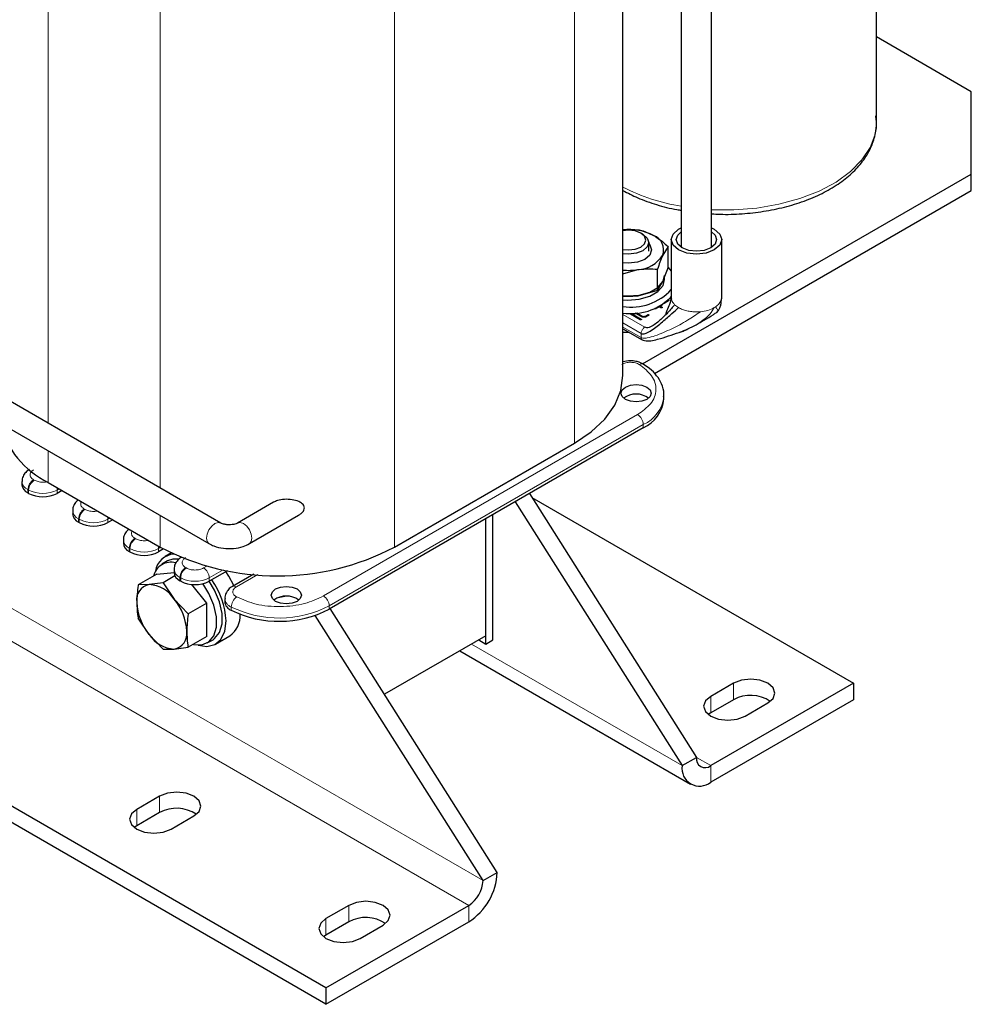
# Model space of a CAD drawing. Header units: millimetres. Extents: x 5 to 418, y 2 to 292.
# Tile 19 of 43: x 274 to 311, y 48 to 87. Entities that reach past the tile are written whole.
import ezdxf

# ---------------------------------------------------------------- set-up
doc = ezdxf.new("R2010")
doc.units = ezdxf.units.MM

msp = doc.modelspace()

# ---------------------------------------------------------------- linework, layer by layer
at = {"color": 7, "linetype": 'Continuous', "lineweight": 25}
for p, q in [((299.7523, 103.4682), (299.7523, 78.1)), ((300.9523, 78.1), (300.9523, 103.4682)), ((307.4837, 83.0194), (307.4837, 100.0035)), ((297.4371, 72.9943), (297.4371, 94.3929)), ((311.2418, 84.244), (307.4837, 86.4135)), ((311.2418, 80.9784), (311.2418, 84.244)), ((298.2209, 73.4616), (311.2418, 80.9784)), ((311.2418, 80.3251), (311.2418, 80.9784)), ((298.6892, 73.0787), (311.2418, 80.3251)), ((299.6452, 78.7911), (299.7523, 78.8447)), ((298.0837, 78.7737), (297.4371, 78.7582)), ((298.2311, 78.5948), (298.1462, 78.6438)), ((298.4653, 77.922), (298.4653, 78.2683)), ((299.2268, 78.1138), (299.0176, 77.7652)), ((299.2268, 77.2728), (299.2268, 78.1138)), ((299.3523, 78.3829), (299.3523, 76.0966)), ((299.7523, 78.1), (299.7537, 78.0765)), ((300.9509, 78.0765), (300.9523, 78.1)), ((301.3523, 76.0966), (301.3523, 78.3829)), ((285.6728, 48.7451), (235.3268, 77.8093)), ((285.6728, 48.0919), (235.3268, 77.156)), ((297.4371, 77.0251), (298.0277, 77.1937)), ((298.8084, 76.3714), (298.8084, 77.2124)), ((299.0871, 76.7987), (299.0871, 76.962)), ((298.8084, 76.3714), (299.0176, 76.72)), ((298.8084, 76.3714), (298.0277, 76.1485)), ((299.3435, 76.0218), (299.2989, 76.0682)), ((299.3523, 76.1422), (299.3157, 76.0898)), ((299.377, 76.0262), (299.3157, 76.0898)), ((299.3188, 76.3782), (299.3523, 76.3976)), ((299.3523, 76.3589), (299.3188, 76.3782)), ((298.741, 75.659), (298.7325, 75.6678)), ((298.8402, 75.7163), (298.741, 75.659)), ((298.741, 75.659), (298.741, 75.6714)), ((298.8827, 75.7244), (298.7555, 75.651)), ((298.8402, 75.7163), (298.8402, 75.7173)), ((298.946, 75.6878), (298.8827, 75.7244)), ((298.9677, 75.7735), (298.9252, 75.749)), ((298.9252, 75.749), (298.9885, 75.7124)), ((298.9252, 75.7163), (298.9252, 75.749)), ((298.9805, 75.6844), (298.9252, 75.7163)), ((298.9571, 75.8026), (298.9677, 75.798)), ((299.2432, 75.9571), (299.0735, 75.8592)), ((299.2007, 75.949), (299.1597, 75.9253)), ((298.1191, 75.2105), (297.7374, 75.4309)), ((297.7799, 75.4554), (298.1616, 75.235)), ((298.1536, 75.207), (297.7799, 75.4228)), ((297.9491, 75.4554), (297.9228, 75.4763)), ((298.1613, 75.333), (297.9491, 75.4554)), ((297.992, 75.4797), (298.2038, 75.3575)), ((298.2038, 75.3248), (297.992, 75.4471)), ((298.3313, 75.3575), (298.4159, 75.4063)), ((298.4159, 75.3737), (298.3313, 75.3248)), ((298.4584, 75.3818), (298.3738, 75.333)), ((298.7075, 75.6547), (298.7057, 75.6566)), ((297.4371, 74.8542), (298.2017, 74.4128)), ((299.6734, 74.7102), (299.8288, 74.7599)), ((281.5106, 67.1579), (271.3282, 73.0361)), ((270.8563, 72.2185), (281.0386, 66.3404)), ((299.0653, 72.0716), (299.0653, 72.2022)), ((298.2452, 70.9286), (285.8001, 63.7442)), ((288.3881, 66.2018), (295.5157, 70.3164)), ((273.6298, 68.806), (273.6298, 68.6753)), ((274.6702, 68.7653), (279.1108, 66.2018)), ((273.8924, 68.3324), (273.8641, 68.3488)), ((275.2219, 68.4468), (275.0238, 68.3324)), ((293.735, 68.325), (300.3523, 57.8727)), ((283.5941, 67.9801), (282.17, 67.1579)), ((293.1693, 67.9984), (299.7866, 57.5461)), ((293.8358, 68.1658), (306.5749, 60.8117)), ((275.638, 67.6467), (275.638, 67.516)), ((292.2913, 62.5263), (292.2913, 67.4915)), ((275.9006, 67.1731), (275.8723, 67.1895)), ((277.2301, 67.2875), (277.032, 67.1731)), ((282.6419, 66.3404), (284.586, 67.4627)), ((292.0085, 62.363), (292.0085, 67.3283)), ((292.0085, 62.6897), (292.0085, 67.3283)), ((277.6462, 66.4874), (277.6462, 66.3567)), ((277.9088, 66.0138), (277.8805, 66.0302)), ((279.24, 66.1292), (279.0401, 66.0138)), ((279.5487, 65.9709), (279.2989, 65.8266)), ((279.3989, 65.6534), (279.1726, 65.5228)), ((278.9694, 65.1301), (279.6544, 65.1913)), ((279.6543, 65.3281), (279.6543, 65.1974)), ((281.7673, 65.2696), (281.0483, 64.8545)), ((278.9694, 65.1301), (278.2332, 64.7051)), ((279.2232, 64.7936), (278.6724, 64.7172)), ((279.6892, 65.0626), (279.2232, 64.7936)), ((279.2232, 64.7936), (279.6624, 64.1457)), ((279.9169, 64.8545), (279.8887, 64.8709)), ((282.8113, 65.1315), (281.9643, 64.6425)), ((278.6724, 64.7172), (278.2332, 64.7051)), ((280.9493, 63.9871), (280.3561, 64.7251)), ((279.6624, 64.1457), (280.2131, 63.5621)), ((280.9493, 63.9871), (280.2131, 63.5621)), ((280.9493, 62.6671), (280.9493, 63.9871)), ((281.6637, 64.1694), (281.6637, 64.0388)), ((284.1044, 64.2539), (283.7751, 64.1976)), ((292.461, 53.3171), (285.8437, 63.7694)), ((278.6724, 62.7372), (278.2332, 63.3851)), ((291.8953, 52.9906), (285.2446, 63.4956)), ((279.2232, 62.1536), (278.6724, 62.7372)), ((280.9493, 62.6671), (280.2131, 62.2421)), ((280.9724, 62.405), (281.1987, 62.5357)), ((281.2987, 62.3625), (281.8644, 62.689)), ((292.0085, 62.6897), (287.9944, 60.3724)), ((291.7256, 62.5264), (292.0085, 62.363)), ((292.0085, 62.363), (292.2913, 62.5263)), ((279.2232, 62.1536), (279.6624, 62.1657)), ((279.6624, 62.1657), (280.2131, 62.2421)), ((290.9739, 62.0924), (300.1181, 56.8136)), ((301.8231, 60.8117), (300.918, 60.2892)), ((306.5749, 60.8117), (300.918, 57.546)), ((306.5749, 60.8117), (306.5749, 60.1584)), ((306.5749, 60.1584), (300.918, 56.8928)), ((301.8231, 60.1584), (300.918, 59.6359)), ((302.2757, 59.5054), (303.1808, 60.0279)), ((300.918, 59.6359), (300.8213, 59.5707)), ((299.7866, 57.5461), (300.3523, 57.8727)), ((279.0826, 56.3377), (278.1775, 55.8152)), ((279.0826, 55.6845), (278.1775, 55.162)), ((279.5351, 55.0315), (280.4402, 55.554)), ((278.1775, 55.162), (278.0807, 55.0968)), ((291.8953, 52.9906), (292.461, 53.3171)), ((286.5779, 52.0108), (285.6728, 51.4883)), ((285.6728, 48.7451), (291.3297, 52.0108)), ((285.6728, 48.0919), (291.3297, 51.3575)), ((286.5779, 51.3575), (285.6728, 50.835)), ((287.0304, 50.7045), (287.9355, 51.227)), ((285.6728, 50.835), (285.5761, 50.7698)), ((285.6728, 48.7451), (285.6728, 48.0919))]:
    msp.add_line(p, q, dxfattribs=at)
at = {"color": 7, "linetype": 'Continuous', "lineweight": 18}
for p, q in [((295.5157, 92.7223), (295.5157, 70.3164)), ((274.6702, 91.1712), (274.6702, 71.1068)), ((279.1108, 88.6076), (279.1108, 68.5433)), ((288.3881, 88.6076), (288.3881, 66.2018)), ((291.8953, 52.9906), (241.5493, 82.0547)), ((291.3297, 52.0108), (240.9836, 81.0749)), ((301.34, 76.0063), (301.3523, 76.0932)), ((298.9677, 75.7735), (298.9677, 75.7873)), ((298.9885, 75.6878), (298.9885, 75.7124)), ((299.2007, 75.949), (299.2007, 75.9622)), ((299.2432, 75.9816), (299.2432, 75.9571)), ((299.4881, 75.8062), (299.6452, 75.6884)), ((301.3156, 75.9487), (301.34, 76.0063)), ((297.4371, 75.4117), (298.3017, 74.9126)), ((297.7374, 75.4309), (297.7374, 75.4554)), ((297.7799, 75.4554), (297.7799, 75.4228)), ((297.992, 75.4471), (297.992, 75.4797)), ((298.2038, 75.3248), (298.2038, 75.3575)), ((298.3313, 75.3248), (298.3313, 75.3575)), ((298.4159, 75.3737), (298.4159, 75.4063)), ((298.4584, 75.4063), (298.4584, 75.3818)), ((300.3623, 75.5193), (300.5088, 75.5264)), ((297.4371, 75.0851), (298.1603, 74.6676)), ((297.4371, 74.9218), (298.1603, 74.5043)), ((298.1616, 75.2105), (298.1616, 75.235)), ((298.1603, 74.5043), (298.1603, 74.6676)), ((298.0189, 71.4512), (285.5738, 64.2668)), ((298.2452, 71.0593), (285.8001, 63.8749)), ((298.2452, 70.9286), (298.2452, 71.0593)), ((274.6702, 70.0168), (274.6702, 68.7653)), ((274.1187, 68.855), (274.0904, 68.8713)), ((273.8924, 68.4631), (273.8641, 68.4794)), ((273.8641, 68.3488), (273.8641, 68.4794)), ((273.8924, 68.3324), (273.8924, 68.4631)), ((275.0238, 68.4631), (275.1087, 68.5121)), ((275.0238, 68.3324), (275.0238, 68.4631)), ((276.1269, 67.6957), (276.0986, 67.712)), ((275.9006, 67.3038), (275.8723, 67.3201)), ((275.8723, 67.1895), (275.8723, 67.3201)), ((275.9006, 67.3038), (275.9006, 67.1731)), ((277.032, 67.3038), (277.1169, 67.3528)), ((277.032, 67.1731), (277.032, 67.3038)), ((279.1108, 67.4533), (279.1108, 66.2018)), ((278.135, 66.5364), (278.1068, 66.5527)), ((277.9088, 66.1445), (277.8805, 66.1608)), ((277.8805, 66.0302), (277.8805, 66.1608)), ((277.9088, 66.0138), (277.9088, 66.1445)), ((279.0401, 66.1445), (279.1251, 66.1935)), ((279.0401, 66.0138), (279.0401, 66.1445)), ((280.1432, 65.3771), (280.1149, 65.3934)), ((280.9544, 65.4535), (280.822, 65.3771)), ((281.0483, 64.9852), (281.5974, 65.3022)), ((279.9169, 64.9852), (279.8887, 65.0015)), ((279.8887, 64.8709), (279.8887, 65.0015)), ((279.9169, 64.8545), (279.9169, 64.9852)), ((281.0483, 64.8545), (281.0483, 64.9852)), ((282.1243, 64.6267), (282.977, 65.1189)), ((281.9211, 63.6994), (281.9211, 63.8301)), ((285.8001, 63.7442), (285.8001, 63.8749)), ((291.4427, 62.363), (299.7866, 57.5461)), ((301.8231, 60.8117), (301.8231, 60.1584)), ((300.918, 60.2892), (300.918, 59.6359)), ((300.3523, 57.8726), (300.918, 57.546)), ((300.918, 57.546), (300.918, 56.8928)), ((279.0826, 56.3377), (279.0826, 55.6845)), ((278.1775, 55.8152), (278.1775, 55.162)), ((286.5779, 52.0108), (286.5779, 51.3575)), ((291.3297, 51.3575), (291.3297, 52.0108)), ((285.6728, 51.4883), (285.6728, 50.835))]:
    msp.add_line(p, q, dxfattribs=at)
at = {"color": 7, "linetype": 'Continuous', "lineweight": 18, "flags": 128}
for points in [[(307.4837, 83.0194), (307.4298, 82.5564), (307.2377, 82.0378), (306.9107, 81.5423), (306.4565, 81.0813), (305.8857, 80.6658), (305.2118, 80.3055), (304.4505, 80.0088), (303.6196, 79.7826), (302.7387, 79.6323), (301.8283, 79.5614), (300.9523, 79.5693)], [(275.0238, 68.4631), (275.0194, 68.5166), (275.0072, 68.5707)], [(277.032, 67.3038), (277.0276, 67.3573), (277.0154, 67.4114)], [(280.9408, 66.5565), (280.9662, 66.7187), (281.0386, 66.8855), (281.1469, 67.0315), (281.2746, 67.1346), (281.4023, 67.179), (281.5106, 67.1579), (281.5126, 67.1568)], [(282.7397, 66.5565), (282.7143, 66.7187), (282.642, 66.8855), (282.5337, 67.0315), (282.406, 67.1346), (282.2782, 67.179), (282.17, 67.1579), (282.1672, 67.1563)], [(281.0386, 66.3404), (280.9662, 66.4237), (280.9408, 66.5565)], [(282.642, 66.3404), (282.7143, 66.4237), (282.7397, 66.5565)], [(279.0401, 66.1445), (279.0358, 66.198), (279.0236, 66.2521)]]:
    msp.add_lwpolyline(points, dxfattribs=at)
at = {"color": 7, "linetype": 'Continuous', "lineweight": 25, "flags": 128}
for points in [[(300.9523, 78.8447), (301.0594, 78.7911), (301.2762, 78.6038), (301.3523, 78.3829), (301.2762, 78.162), (301.0594, 77.9747), (300.735, 77.8495), (300.3523, 77.8056), (299.9697, 77.8495), (299.6452, 77.9747), (299.4285, 78.162), (299.3523, 78.3829), (299.4285, 78.6038), (299.6452, 78.7911), (299.6452, 78.7911)], [(297.4371, 77.9965), (297.6653, 77.9737), (297.9256, 78.0036), (298.1462, 78.0887), (298.2936, 78.2161), (298.3453, 78.3663), (298.2936, 78.5165), (298.1462, 78.6439), (297.9256, 78.729), (297.6653, 78.7588), (297.4371, 78.7361)], [(298.2311, 78.5948), (298.4044, 78.445), (298.4653, 78.2683), (298.4044, 78.0916), (298.231, 77.9417), (297.9715, 77.8416), (297.6653, 77.8065), (297.4371, 77.8257)], [(300.918, 78.0563), (300.6585, 77.9562), (300.3523, 77.921), (300.0462, 77.9562), (299.7866, 78.0563), (299.6132, 78.2061), (299.5523, 78.3829), (299.6132, 78.5596), (299.7523, 78.6883)], [(300.9523, 78.6883), (301.0914, 78.5596), (301.1523, 78.3829), (301.0914, 78.2061), (300.918, 78.0563)], [(298.4653, 78.2259), (298.507, 78.1756), (298.5763, 77.9744), (298.507, 77.7731), (298.3095, 77.6025), (298.0139, 77.4885), (297.6653, 77.4485), (297.4371, 77.4652)], [(299.2268, 77.2828), (299.3518, 77.129), (299.3523, 77.1282)], [(297.4371, 76.1668), (297.6292, 76.1545), (298.0865, 76.1874), (298.5006, 76.3042), (298.8265, 76.4924), (299.0289, 76.7314), (299.0871, 76.962)], [(297.4371, 76.0035), (297.6292, 75.9912), (298.0865, 76.0241), (298.5006, 76.1409), (298.8265, 76.3291), (299.0289, 76.5681), (299.0871, 76.7987)], [(297.4371, 74.7226), (297.5369, 74.7169), (297.6794, 74.7143)], [(295.5157, 70.3164), (296.1843, 70.7683), (296.7221, 71.275), (297.116, 71.824), (297.3563, 72.4018), (297.4371, 72.9943)], [(298.3866, 72.0553), (298.1919, 71.9802), (297.9623, 71.9539), (297.7327, 71.9802), (297.538, 72.0553), (297.408, 72.1677), (297.3623, 72.3002), (297.408, 72.4328), (297.538, 72.5452), (297.7327, 72.6202), (297.9623, 72.6466), (298.1919, 72.6202), (298.3866, 72.5452), (298.5166, 72.4328), (298.5623, 72.3002), (298.5166, 72.1677), (298.3866, 72.0553)], [(279.8449, 65.7297), (279.6107, 65.7282), (279.3989, 65.6534)], [(282.0274, 64.679), (281.8297, 65.0574), (281.7127, 65.2381)], [(280.4054, 62.3531), (280.4311, 62.3467), (280.7606, 62.3302), (281.0344, 62.4461), (281.2303, 62.685), (281.3323, 63.0275), (281.3323, 63.4458), (281.2303, 63.9061), (281.0344, 64.3711), (280.7956, 64.7561)], [(281.1987, 62.5357), (281.2607, 62.5768), (281.4566, 62.8156), (281.5586, 63.1581), (281.5586, 63.5764), (281.4566, 64.0367), (281.2607, 64.5017), (281.0459, 64.8532)], [(295.9603, 64.81), (295.8935, 64.9588), (295.8062, 65.0534)], [(284.5273, 64.0545), (284.3326, 63.9794), (284.103, 63.9531), (283.8734, 63.9794), (283.6788, 64.0545), (283.5487, 64.1669), (283.503, 64.2994), (283.5487, 64.432), (283.6788, 64.5444), (283.8734, 64.6194), (284.103, 64.6458), (284.3326, 64.6194), (284.5273, 64.5444), (284.6573, 64.432), (284.703, 64.2994), (284.6573, 64.1669), (284.5273, 64.0545)], [(280.6136, 62.3207), (280.9494, 62.269), (281.2641, 62.3438), (281.5071, 62.5485), (281.6606, 62.8678), (281.713, 63.2781)], [(303.1808, 60.0279), (303.3889, 60.2077), (303.4619, 60.4198), (303.3889, 60.6319), (303.1808, 60.8117), (302.8693, 60.9318), (302.5019, 60.974), (302.1346, 60.9318), (301.8231, 60.8117)], [(300.918, 60.2892), (300.7099, 60.1094), (300.6368, 59.8973), (300.7099, 59.6852), (300.918, 59.5054), (301.2295, 59.3853), (301.5968, 59.3431), (301.9642, 59.3853), (302.2757, 59.5054)], [(280.4402, 55.554), (280.6483, 55.7338), (280.7214, 55.9459), (280.6483, 56.1579), (280.4402, 56.3377), (280.1288, 56.4579), (279.7614, 56.5001), (279.394, 56.4579), (279.0826, 56.3377)], [(278.1775, 55.8152), (277.9694, 55.6354), (277.8963, 55.4234), (277.9694, 55.2113), (278.1775, 55.0315), (278.4889, 54.9114), (278.8563, 54.8692), (279.2237, 54.9114), (279.5351, 55.0315)], [(287.9355, 51.227), (288.1436, 51.4068), (288.2167, 51.6189), (288.1436, 51.831), (287.9355, 52.0108), (287.6241, 52.1309), (287.2567, 52.1731), (286.8893, 52.1309), (286.5779, 52.0108)], [(285.6728, 51.4883), (285.4647, 51.3085), (285.3916, 51.0964), (285.4647, 50.8843), (285.6728, 50.7045), (285.9842, 50.5844), (286.3516, 50.5422), (286.719, 50.5844), (287.0304, 50.7045)]]:
    msp.add_lwpolyline(points, dxfattribs=at)
at = {"color": 7, "linetype": 'Continuous', "lineweight": 18}
for centre, radius, start, end in [((300.9894, 87.3874), 7.7832, 242.84457, 260.8545), ((300.6105, 76.4669), 0.8987, 299.97166, 303.1905), ((298.1812, 73.295), 0.168, 63.846, 123.83852), ((297.6771, 72.336), 1.3974, 293.98607, 353.23408), ((297.7539, 71.0369), 0.4918, 2.60548, 57.39452), ((274.031, 68.8469), 0.4036, 186.28191, 245.57398), ((274.3554, 68.4571), 0.4918, 122.60548, 177.39452), ((274.3837, 68.4407), 0.4918, 122.60548, 177.39452), ((274.4581, 69.5549), 1.2296, 242.60967, 297.39033), ((276.0392, 67.6876), 0.4036, 186.28191, 245.57398), ((276.3636, 67.2978), 0.4918, 122.60548, 177.39452), ((276.3919, 67.2814), 0.4918, 122.60548, 177.39452), ((276.4663, 68.3956), 1.2296, 242.60967, 297.39033), ((278.0474, 66.5283), 0.4036, 186.28191, 245.57398), ((278.3717, 66.1385), 0.4918, 122.60548, 177.39452), ((278.4, 66.1221), 0.4918, 122.60548, 177.39452), ((278.4744, 67.2363), 1.2296, 242.60967, 297.39033), ((280.0556, 65.369), 0.4036, 186.28191, 245.57398), ((280.3799, 64.9792), 0.4918, 122.60548, 177.39452), ((280.4082, 64.9628), 0.4918, 122.60548, 177.39452), ((280.557, 64.9628), 0.4918, 2.60548, 57.39452), ((280.4826, 66.077), 1.2296, 242.60967, 297.39033), ((282.0304, 64.4956), 0.1612, 54.40922, 114.00008), ((282.0583, 64.2012), 0.3957, 184.23593, 249.71104), ((282.4305, 63.8094), 0.5098, 124.99154, 177.68183), ((285.3088, 63.8525), 0.4918, 2.60548, 57.39452), ((283.8159, 67.721), 4.3278, 244.03467, 297.28885)]:
    msp.add_arc(centre, radius, start, end, dxfattribs=at)
at = {"color": 7, "linetype": 'Continuous', "lineweight": 25}
for centre, radius, start, end in [((297.675, 76.6574), 2.1276, 62.56701, 96.42112), ((298.4373, 77.9702), 0.6155, 340.539, 69.25792), ((297.9511, 78.4694), 1.278, 273.4335, 326.56112), ((297.665, 79.5656), 2.3994, 264.5506, 278.69427), ((297.7688, 77.8629), 2.1534, 261.13901, 317.33633), ((297.7604, 77.6744), 2.2242, 261.64306, 313.76716), ((297.9623, 71.4334), 0.8335, 53.59148, 126.40852), ((297.685, 72.1962), 1.3858, 293.83914, 354.84072), ((276.1721, 71.9184), 3.4925, 193.35931, 244.53127), ((274.0302, 68.7153), 0.4024, 185.6948, 245.62534), ((274.4581, 69.4242), 1.2296, 242.60967, 297.39033), ((276.0383, 67.556), 0.4024, 185.6948, 245.62534), ((276.4663, 68.2649), 1.2296, 242.60967, 297.39033), ((278.0465, 66.3967), 0.4024, 185.6948, 245.62534), ((278.4744, 67.1056), 1.2296, 242.60967, 297.39033), ((279.6795, 65.1546), 0.766, 91.74581, 172.6669), ((283.7495, 75.0712), 10.0092, 242.39104, 297.60896), ((279.529, 64.904), 0.7019, 74.68415, 167.35171), ((280.0547, 65.2374), 0.4024, 185.6948, 245.62534), ((280.4826, 65.9463), 1.2296, 242.60967, 297.39033), ((278.6739, 63.1399), 3.0423, 2.60471, 35.61572), ((278.7851, 64.1119), 0.6157, 100.54678, 189.25188), ((278.596, 63.4416), 1.2779, 33.43491, 86.57046), ((280.324, 64.1119), 2.1489, 182.63929, 219.77207), ((278.0108, 62.771), 2.1489, 2.63929, 39.77207), ((282.0589, 64.0712), 0.3966, 184.69617, 249.66164), ((284.103, 63.4326), 0.8335, 53.59148, 126.40852), ((283.8159, 67.5904), 4.3278, 244.03467, 297.28885), ((281.3046, 63.4864), 0.9743, 305.07124, 3.04885), ((279.5497, 62.771), 0.6157, 280.54678, 9.25188), ((279.7388, 63.4413), 1.2779, 213.43491, 266.57046), ((302.4966, 58.9286), 1.4022, 56.15678, 118.70484), ((300.6972, 57.8168), 0.3494, 170.78596, 309.20329), ((300.4764, 57.4343), 0.6987, 170.78596, 309.20329), ((279.756, 54.4546), 1.4022, 56.15678, 118.70484), ((290.0047, 53.4289), 2.4589, 302.60548, 357.39452), ((290.6672, 53.0465), 1.2294, 302.60548, 357.39452), ((287.2514, 50.1277), 1.4022, 56.15678, 118.70484)]:
    msp.add_arc(centre, radius, start, end, dxfattribs=at)
for points, knots in [([(300.9523, 79.4096), (301.0645, 79.4014), (301.4646, 79.3721), (302.1612, 79.3997), (303.0191, 79.4916), (303.8465, 79.6614), (304.6256, 79.9005), (305.3408, 80.207), (305.9771, 80.576), (306.5202, 81.0022), (306.955, 81.4784), (307.2713, 81.994), (307.4487, 82.5335), (307.5083, 82.9713), (307.4649, 83.2185), (307.4531, 83.2861)], [0, 0, 0, 0, 0.0331559, 0.1183228, 0.2035315, 0.28884, 0.3743253, 0.460058, 0.5460802, 0.6323505, 0.7185117, 0.8038652, 0.8875657, 0.9692922, 1, 1, 1, 1]), ([(297.4371, 80.3294), (297.6288, 80.2291), (298.0411, 80.0134), (298.7682, 79.7649), (299.3544, 79.6024), (299.6947, 79.5531), (299.7523, 79.5448)], [0, 0, 0, 0, 0.2830078, 0.6086198, 0.9337134, 1, 1, 1, 1]), ([(298.0837, 78.7737), (298.1186, 78.7649), (298.3046, 78.7179), (298.4981, 78.623), (298.6553, 78.5458)], [0, 0, 0, 0, 0.1873629, 1, 1, 1, 1]), ([(298.6553, 78.5458), (298.6965, 78.5211), (298.8899, 78.405), (299.0785, 78.242), (299.2268, 78.1138)], [0, 0, 0, 0, 0.213336, 1, 1, 1, 1]), ([(299.0176, 77.7652), (299.0127, 77.7544), (298.942, 77.6007), (298.8728, 77.3995), (298.8084, 77.2124)], [0, 0, 0, 0, 0.0701742, 1, 1, 1, 1]), ([(298.0277, 77.1937), (298.0462, 77.1964), (298.3098, 77.2358), (298.5682, 77.2236), (298.8084, 77.2124)], [0, 0, 0, 0, 0.0701742, 1, 1, 1, 1]), ([(299.0176, 76.72), (299.0226, 76.7308), (299.0932, 76.8844), (299.1625, 77.0857), (299.2268, 77.2728)], [0, 0, 0, 0, 0.0701742, 1, 1, 1, 1]), ([(298.0277, 76.1485), (298.0092, 76.1457), (297.8098, 76.1157), (297.6144, 76.1246), (297.4371, 76.1326)], [0, 0, 0, 0, 0.0928003, 1, 1, 1, 1]), ([(299.3522, 76.0926), (299.3357, 76.0013), (299.304, 75.8261), (299.2017, 75.619), (299.1492, 75.5022), (299.1314, 75.452), (299.1429, 75.4447), (299.1473, 75.4419)], [0, 0, 0, 0, 0.3658614, 0.7021579, 0.8306573, 0.9350112, 1, 1, 1, 1]), ([(301.3356, 75.9641), (301.3413, 75.982), (301.3501, 76.0102), (301.3514, 76.0687), (301.3518, 76.0899)], [0, 0, 0, 0, 0.63895178, 1, 1, 1, 1]), ([(298.1603, 74.6676), (298.1788, 74.6604), (298.2186, 74.6448), (298.2883, 74.6527), (298.4116, 74.6903), (298.6661, 74.8404), (299.0048, 75.1168), (299.368, 75.452), (299.5597, 75.6155), (299.6452, 75.6884)], [0, 0, 0, 0, 0.0322277, 0.0695495, 0.11325, 0.2407349, 0.5260021, 0.7885535, 1, 1, 1, 1]), ([(299.4881, 75.8062), (299.4588, 75.769), (299.3939, 75.6865), (299.2098, 75.4792), (298.9493, 75.2179), (298.6844, 74.9981), (298.4847, 74.9073), (298.3856, 74.8832), (298.3282, 74.9033), (298.3017, 74.9126)], [0, 0, 0, 0, 0.1232897, 0.273499, 0.5356165, 0.8100164, 0.8839221, 0.946528, 1, 1, 1, 1]), ([(298.9885, 75.6878), (298.9852, 75.6861), (298.9804, 75.6837), (298.9727, 75.682), (298.9673, 75.6816), (298.9618, 75.682), (298.9541, 75.6837), (298.9494, 75.6861), (298.946, 75.6878)], [0, 0, 0, 0, 0.2731773, 0.3898787, 0.5, 0.6101213, 0.7268227, 1, 1, 1, 1]), ([(298.9677, 75.798), (298.9707, 75.7961), (298.9749, 75.7933), (298.9778, 75.7889), (298.9785, 75.7858), (298.9778, 75.7826), (298.9749, 75.7782), (298.9707, 75.7754), (298.9677, 75.7735)], [0, 0, 0, 0, 0.2731773, 0.3898787, 0.5, 0.6101213, 0.7268227, 1, 1, 1, 1]), ([(298.9885, 75.7124), (298.9915, 75.7104), (298.9958, 75.7077), (298.9987, 75.7033), (298.9994, 75.7001), (298.9987, 75.697), (298.9958, 75.6925), (298.9915, 75.6898), (298.9885, 75.6878)], [0, 0, 0, 0, 0.2731773, 0.3898787, 0.5, 0.6101213, 0.7268227, 1, 1, 1, 1]), ([(299.0735, 75.8592), (299.0702, 75.8574), (299.0654, 75.855), (299.0578, 75.8533), (299.0523, 75.8529), (299.0468, 75.8533), (299.0392, 75.855), (299.0344, 75.8574), (299.031, 75.8592)], [0, 0, 0, 0, 0.2731773, 0.3898787, 0.5, 0.6101213, 0.7268227, 1, 1, 1, 1]), ([(299.2007, 75.9816), (299.204, 75.9833), (299.2088, 75.9858), (299.2164, 75.9875), (299.2219, 75.9879), (299.2274, 75.9875), (299.235, 75.9858), (299.2398, 75.9833), (299.2432, 75.9816)], [0, 0, 0, 0, 0.2731773, 0.3898787, 0.5, 0.6101213, 0.7268227, 1, 1, 1, 1]), ([(299.2351, 75.9524), (299.2343, 75.9528), (299.232, 75.9539), (299.2273, 75.9548), (299.2219, 75.9552), (299.2164, 75.9548), (299.2088, 75.9531), (299.204, 75.9507), (299.2007, 75.949)], [0, 0, 0, 0, 0.08376566, 0.23087971, 0.36969886, 0.50851801, 0.65563206, 1, 1, 1, 1]), ([(299.2432, 75.9816), (299.2461, 75.9797), (299.2504, 75.9769), (299.2533, 75.9725), (299.254, 75.9693), (299.2533, 75.9662), (299.2504, 75.9618), (299.2461, 75.959), (299.2432, 75.9571)], [0, 0, 0, 0, 0.2731773, 0.3898787, 0.5, 0.6101213, 0.7268227, 1, 1, 1, 1]), ([(301.1871, 75.5287), (301.1907, 75.5323), (301.1979, 75.5396), (301.2158, 75.5622), (301.2531, 75.6181), (301.3004, 75.719), (301.3335, 75.8412), (301.335, 75.9259), (301.3357, 75.9641)], [0, 0, 0, 0, 0.0494819, 0.100131, 0.2108635, 0.4757157, 0.763057, 1, 1, 1, 1]), ([(297.7374, 75.4309), (297.7344, 75.4328), (297.7301, 75.4356), (297.7272, 75.44), (297.7265, 75.4431), (297.7272, 75.4463), (297.7301, 75.4507), (297.7344, 75.4535), (297.7374, 75.4554)], [0, 0, 0, 0, 0.2731773, 0.3898787, 0.5, 0.6101213, 0.7268227, 1, 1, 1, 1]), ([(297.7374, 75.4554), (297.7407, 75.4571), (297.7455, 75.4596), (297.7532, 75.4613), (297.7586, 75.4617), (297.7641, 75.4613), (297.7718, 75.4596), (297.7765, 75.4571), (297.7799, 75.4554)], [0, 0, 0, 0, 0.2731773, 0.3898787, 0.5, 0.6101213, 0.7268227, 1, 1, 1, 1]), ([(297.7799, 75.4228), (297.7765, 75.4245), (297.7718, 75.4269), (297.7641, 75.4286), (297.7586, 75.429), (297.7532, 75.4286), (297.7486, 75.4277), (297.7463, 75.4266), (297.7454, 75.4262)], [0, 0, 0, 0, 0.34436794, 0.49148199, 0.63030114, 0.76912029, 0.91623434, 1, 1, 1, 1]), ([(297.992, 75.4471), (297.9856, 75.4515), (297.9727, 75.4605), (297.9652, 75.4741), (297.9662, 75.4819), (297.9664, 75.4839)], [0, 0, 0, 0, 0.4256824, 0.8528861, 1, 1, 1, 1]), ([(298.3738, 75.333), (298.3609, 75.3267), (298.3352, 75.3141), (298.286, 75.3067), (298.2347, 75.3077), (298.1912, 75.3175), (298.1694, 75.3287), (298.1613, 75.333)], [0, 0, 0, 0, 0.2120721, 0.4249187, 0.6288557, 0.8604484, 1, 1, 1, 1]), ([(298.2038, 75.3575), (298.2114, 75.3537), (298.2268, 75.3462), (298.2563, 75.3418), (298.2871, 75.3424), (298.3133, 75.3482), (298.3264, 75.355), (298.3313, 75.3575)], [0, 0, 0, 0, 0.2113904, 0.4235099, 0.6277875, 0.8609914, 1, 1, 1, 1]), ([(298.3313, 75.3248), (298.3236, 75.3211), (298.3082, 75.3136), (298.2787, 75.3091), (298.2479, 75.3097), (298.2217, 75.3155), (298.2086, 75.3223), (298.2038, 75.3248)], [0, 0, 0, 0, 0.2113904, 0.4235099, 0.6277875, 0.8609914, 1, 1, 1, 1]), ([(298.4159, 75.4063), (298.4192, 75.4081), (298.424, 75.4105), (298.4317, 75.4122), (298.4371, 75.4126), (298.4426, 75.4122), (298.4503, 75.4105), (298.455, 75.4081), (298.4584, 75.4063)], [0, 0, 0, 0, 0.27317731, 0.38987871, 0.5, 0.61012129, 0.72682269, 1, 1, 1, 1]), ([(298.4504, 75.3772), (298.4495, 75.3776), (298.4472, 75.3787), (298.4426, 75.3795), (298.4372, 75.38), (298.4317, 75.3795), (298.424, 75.3779), (298.4192, 75.3754), (298.4159, 75.3737)], [0, 0, 0, 0, 0.0837657, 0.2308797, 0.3696989, 0.508518, 0.6556321, 1, 1, 1, 1]), ([(298.4584, 75.4063), (298.4614, 75.4044), (298.4656, 75.4017), (298.4685, 75.3972), (298.4693, 75.3941), (298.4685, 75.3909), (298.4656, 75.3865), (298.4614, 75.3837), (298.4584, 75.3818)], [0, 0, 0, 0, 0.2731773, 0.3898787, 0.5, 0.6101213, 0.7268227, 1, 1, 1, 1]), ([(298.713, 75.651), (298.7124, 75.6514), (298.7113, 75.6521), (298.7094, 75.6533), (298.7082, 75.6542), (298.7075, 75.6547)], [0, 0, 0, 0, 0.2990979, 0.5982229, 1, 1, 1, 1]), ([(298.7555, 75.651), (298.7522, 75.6493), (298.7474, 75.6469), (298.7398, 75.6452), (298.7343, 75.6448), (298.7288, 75.6452), (298.7212, 75.6469), (298.7164, 75.6493), (298.713, 75.651)], [0, 0, 0, 0, 0.2731773, 0.3898787, 0.5, 0.6101213, 0.7268227, 1, 1, 1, 1]), ([(299.8197, 74.756), (299.8843, 74.7853), (300.1636, 74.9118), (300.581, 75.1482), (300.9383, 75.3637), (301.1031, 75.4704), (301.1623, 75.5095), (301.1808, 75.5239), (301.1874, 75.529)], [0, 0, 0, 0, 0.1355349, 0.5863293, 0.8541216, 0.9500345, 0.9821838, 1, 1, 1, 1]), ([(298.1616, 75.2105), (298.1583, 75.2088), (298.1535, 75.2063), (298.1459, 75.2046), (298.1404, 75.2042), (298.1349, 75.2046), (298.1273, 75.2063), (298.1225, 75.2088), (298.1191, 75.2105)], [0, 0, 0, 0, 0.2731773, 0.3898787, 0.5, 0.6101213, 0.7268227, 1, 1, 1, 1]), ([(298.1616, 75.235), (298.1646, 75.2331), (298.1689, 75.2303), (298.1718, 75.2259), (298.1725, 75.2228), (298.1718, 75.2196), (298.1689, 75.2152), (298.1646, 75.2124), (298.1616, 75.2105)], [0, 0, 0, 0, 0.2731773, 0.3898787, 0.5, 0.6101213, 0.7268227, 1, 1, 1, 1]), ([(298.1991, 74.4143), (298.2296, 74.404), (298.4306, 74.3362), (298.9416, 74.4602), (299.3902, 74.6135), (299.6734, 74.7102)], [0, 0, 0, 0, 0.0618235, 0.4078833, 1, 1, 1, 1]), ([(298.2559, 73.4432), (298.2154, 73.4665), (298.123, 73.5195), (297.946, 73.568), (297.7056, 73.5953), (297.5357, 73.5603), (297.4371, 73.54)], [0, 0, 0, 0, 0.1744123, 0.3970306, 0.6499409, 1, 1, 1, 1]), ([(299.0527, 72.164), (299.0572, 72.2027), (299.0773, 72.373), (298.9872, 72.6642), (298.7891, 72.998), (298.5397, 73.2569), (298.3349, 73.3872), (298.2511, 73.4405)], [0, 0, 0, 0, 0.0782857, 0.3444655, 0.5898845, 0.8321067, 1, 1, 1, 1]), ([(273.9342, 69.2747), (273.9044, 69.2586), (273.8181, 69.212), (273.7125, 69.0923), (273.6337, 68.9418), (273.6379, 68.8395), (273.6395, 68.8018)], [0, 0, 0, 0, 0.1672827, 0.4844108, 0.8094957, 1, 1, 1, 1]), ([(275.8701, 68.0726), (275.8652, 68.0698), (275.8053, 68.0351), (275.722, 67.9316), (275.6417, 67.7827), (275.6461, 67.6803), (275.6477, 67.6425)], [0, 0, 0, 0, 0.0321584, 0.4007466, 0.7785828, 1, 1, 1, 1]), ([(284.8176, 67.756), (284.8128, 67.7869), (284.8032, 67.8484), (284.7254, 67.9369), (284.5734, 68.0268), (284.328, 68.0904), (284.0348, 68.1028), (283.7754, 68.0674), (283.645, 68.002), (283.5955, 67.9772)], [0, 0, 0, 0, 0.078104, 0.1555537, 0.280851, 0.4794059, 0.6872454, 0.8811129, 1, 1, 1, 1]), ([(284.5838, 67.4661), (284.6211, 67.4877), (284.6979, 67.5322), (284.7764, 67.6201), (284.8137, 67.6993), (284.8166, 67.7416), (284.8176, 67.756)], [0, 0, 0, 0, 0.3090629, 0.6372171, 0.8765693, 1, 1, 1, 1]), ([(282.17, 67.1579), (282.1525, 67.1489), (282.1153, 67.1296), (282.0165, 67.1006), (281.8896, 67.0837), (281.7472, 67.0868), (281.6218, 67.1105), (281.5451, 67.1391), (281.5189, 67.1534), (281.5106, 67.1579)], [0, 0, 0, 0, 0.1294617, 0.2757443, 0.4373959, 0.6109421, 0.7869311, 0.9326674, 1, 1, 1, 1]), ([(277.8782, 66.9133), (277.8734, 66.9105), (277.8134, 66.8758), (277.7302, 66.7723), (277.6499, 66.6234), (277.6542, 66.521), (277.6559, 66.4832)], [0, 0, 0, 0, 0.0321584, 0.4007466, 0.7785828, 1, 1, 1, 1]), ([(281.0386, 66.3404), (281.1024, 66.3078), (281.2754, 66.2195), (281.6069, 66.1426), (282.0128, 66.1357), (282.3707, 66.2055), (282.5629, 66.3011), (282.6419, 66.3404)], [0, 0, 0, 0, 0.1347707, 0.365401, 0.5974956, 0.8343921, 1, 1, 1, 1]), ([(279.9587, 65.7968), (279.9289, 65.7807), (279.8426, 65.7341), (279.7371, 65.6144), (279.6583, 65.4639), (279.6625, 65.3616), (279.664, 65.3239)], [0, 0, 0, 0, 0.1672827, 0.4844108, 0.8094957, 1, 1, 1, 1]), ([(278.2332, 64.7051), (278.2321, 64.6977), (278.198, 64.4605), (278.1876, 64.2331), (278.1775, 64.0129)], [0, 0, 0, 0, 0.0311177, 1, 1, 1, 1]), ([(281.9681, 64.6382), (281.9383, 64.6221), (281.8519, 64.5755), (281.7465, 64.4557), (281.6683, 64.3075), (281.6721, 64.2077), (281.6735, 64.1723)], [0, 0, 0, 0, 0.1693291, 0.4903366, 0.8193982, 1, 1, 1, 1]), ([(278.1775, 64.0129), (278.1837, 63.8495), (278.192, 63.6329), (278.2251, 63.434), (278.2332, 63.3851)], [0, 0, 0, 0, 0.754038, 1, 1, 1, 1]), ([(280.2131, 63.5621), (280.212, 63.5547), (280.1779, 63.3175), (280.1675, 63.0902), (280.1574, 62.8699)], [0, 0, 0, 0, 0.0311177, 1, 1, 1, 1]), ([(280.1574, 62.8699), (280.1636, 62.7066), (280.1719, 62.4899), (280.205, 62.291), (280.2131, 62.2421)], [0, 0, 0, 0, 0.754038, 1, 1, 1, 1])]:
    msp.add_open_spline(points, degree=3, knots=knots, dxfattribs=at)
at = {"color": 7, "linetype": 'Continuous', "lineweight": 18}
for points, knots in [([(299.3651, 76.0968), (299.3635, 76.0582), (299.359, 75.9561), (299.4385, 75.8637), (299.4881, 75.8062)], [0, 0, 0, 0, 0.3776576, 1, 1, 1, 1]), ([(301.0594, 75.6884), (301.0046, 75.6004), (300.8843, 75.4073), (300.6124, 75.1871), (300.2143, 74.9247), (299.8882, 74.7986), (299.678, 74.7173)], [0, 0, 0, 0, 0.1658772, 0.3639138, 0.5898035, 1, 1, 1, 1]), ([(301.1647, 75.5438), (301.1814, 75.5486), (301.2165, 75.5588), (301.1973, 75.6168), (301.1323, 75.684), (301.1024, 75.7148)], [0, 0, 0, 0, 0.3272247, 0.6915138, 1, 1, 1, 1]), ([(298.1603, 74.5043), (298.1806, 74.4965), (298.2274, 74.4784), (298.3109, 74.4798), (298.4737, 74.4996), (298.834, 74.6068), (299.3614, 74.8389), (299.9569, 75.147), (300.3384, 75.4093), (300.5088, 75.5264)], [0, 0, 0, 0, 0.0262848, 0.0607999, 0.103394, 0.2311871, 0.5194325, 0.7853859, 1, 1, 1, 1]), ([(298.1997, 74.415), (298.1887, 74.4245), (298.1658, 74.4439), (298.1622, 74.4838), (298.1603, 74.5043)], [0, 0, 0, 0, 0.4833377, 1, 1, 1, 1]), ([(297.3955, 73.4426), (297.4196, 73.455), (297.4677, 73.4798), (297.5546, 73.5053), (297.6476, 73.5212), (297.7445, 73.5255), (297.8411, 73.5189), (297.9329, 73.5009), (298.018, 73.4735), (298.0644, 73.4475), (298.0876, 73.4346)], [0, 0, 0, 0, 0.1249292, 0.2499971, 0.3748613, 0.4999972, 0.6248613, 0.7499971, 0.8749293, 1, 1, 1, 1]), ([(298.0876, 73.4346), (298.2701, 73.2925), (298.6493, 72.9973), (298.8044, 72.4342), (298.6104, 71.8751), (298.2111, 71.5889), (298.0189, 71.4512)], [0, 0, 0, 0, 0.2406183, 0.5, 0.7593817, 1, 1, 1, 1]), ([(274.0904, 68.8713), (274.0523, 68.8986), (273.9934, 68.9407), (273.9566, 69.0107), (273.9464, 69.0672), (273.9566, 69.1237), (273.9934, 69.1938), (274.0523, 69.2359), (274.0904, 69.2632)], [0, 0, 0, 0, 0.2394429, 0.3695788, 0.4999999, 0.6301358, 0.7605571, 1, 1, 1, 1]), ([(274.6482, 68.7965), (274.6177, 68.7901), (274.5564, 68.7771), (274.458, 68.7721), (274.3603, 68.7777), (274.2389, 68.799), (274.1659, 68.833), (274.1187, 68.855)], [0, 0, 0, 0, 0.170263, 0.3419184, 0.5131985, 0.6848541, 1, 1, 1, 1]), ([(276.0986, 67.712), (276.0605, 67.7393), (276.0017, 67.7814), (275.9646, 67.8515), (275.9551, 67.9078), (275.9623, 67.9598), (275.9814, 67.9906), (275.9896, 68.0036)], [0, 0, 0, 0, 0.329926, 0.5092388, 0.6889447, 0.8682576, 1, 1, 1, 1]), ([(276.632, 67.6328), (276.6095, 67.6281), (276.5561, 67.617), (276.4661, 67.6129), (276.3685, 67.6184), (276.247, 67.6397), (276.1741, 67.6737), (276.1269, 67.6957)], [0, 0, 0, 0, 0.1313538, 0.3110587, 0.4903707, 0.6700758, 1, 1, 1, 1]), ([(278.1068, 66.5527), (278.0687, 66.58), (278.0098, 66.6221), (277.9728, 66.6922), (277.9633, 66.7485), (277.9705, 66.8005), (277.9896, 66.8313), (277.9977, 66.8443)], [0, 0, 0, 0, 0.329926, 0.5092388, 0.6889447, 0.8682576, 1, 1, 1, 1]), ([(278.6402, 66.4735), (278.6176, 66.4688), (278.5643, 66.4577), (278.4743, 66.4536), (278.3767, 66.4591), (278.2552, 66.4804), (278.1823, 66.5144), (278.135, 66.5364)], [0, 0, 0, 0, 0.1313538, 0.3110587, 0.4903707, 0.6700758, 1, 1, 1, 1]), ([(280.1149, 65.3934), (280.0768, 65.4207), (280.018, 65.4628), (279.9811, 65.5328), (279.971, 65.5893), (279.9811, 65.6458), (280.0179, 65.7159), (280.0768, 65.758), (280.1149, 65.7853)], [0, 0, 0, 0, 0.2394429, 0.3695788, 0.4999999, 0.6301358, 0.7605571, 1, 1, 1, 1]), ([(280.822, 65.3771), (280.7748, 65.3551), (280.7019, 65.3211), (280.5805, 65.2998), (280.4827, 65.294), (280.3848, 65.2998), (280.2634, 65.3211), (280.1905, 65.3551), (280.1432, 65.3771)], [0, 0, 0, 0, 0.2394429, 0.3695788, 0.4999999, 0.6301358, 0.7605571, 1, 1, 1, 1]), ([(282.1381, 64.2271), (282.1157, 64.2405), (282.0708, 64.2673), (282.0232, 64.3164), (281.992, 64.3694), (281.9806, 64.4251), (281.9881, 64.4811), (282.0156, 64.5348), (282.0597, 64.585), (282.1027, 64.6128), (282.1243, 64.6267)], [0, 0, 0, 0, 0.1249292, 0.2499971, 0.3748613, 0.4999972, 0.6248613, 0.7499971, 0.8749293, 1, 1, 1, 1]), ([(285.5738, 64.2668), (285.3352, 64.1558), (284.8394, 63.9253), (283.871, 63.8133), (282.8956, 63.9029), (282.3842, 64.1218), (282.1381, 64.2271)], [0, 0, 0, 0, 0.2406183, 0.5, 0.7593817, 1, 1, 1, 1])]:
    msp.add_open_spline(points, degree=3, knots=knots, dxfattribs=at)
for points in [[(299.6452, 75.6884), (299.6948, 75.6628), (299.7939, 75.6118), (299.9721, 75.559), (300.1633, 75.5247), (300.296, 75.5211), (300.3623, 75.5193)], [(300.5088, 75.5264), (300.6117, 75.5408), (300.8174, 75.5696), (300.9788, 75.6488), (301.0594, 75.6884)], [(301.1024, 75.7148), (301.16, 75.7585), (301.2751, 75.8459), (301.3184, 75.9528), (301.34, 76.0063)], [(298.1843, 74.7725), (298.1914, 74.7872), (298.2056, 74.8165), (298.2346, 74.8559), (298.2671, 74.8898), (298.2902, 74.905), (298.3017, 74.9126)], [(298.1603, 74.6676), (298.1614, 74.6845), (298.1635, 74.7181), (298.1774, 74.7544), (298.1843, 74.7725)]]:
    msp.add_open_spline(points, degree=3, dxfattribs=at)

doc.saveas('drawing.dxf')
